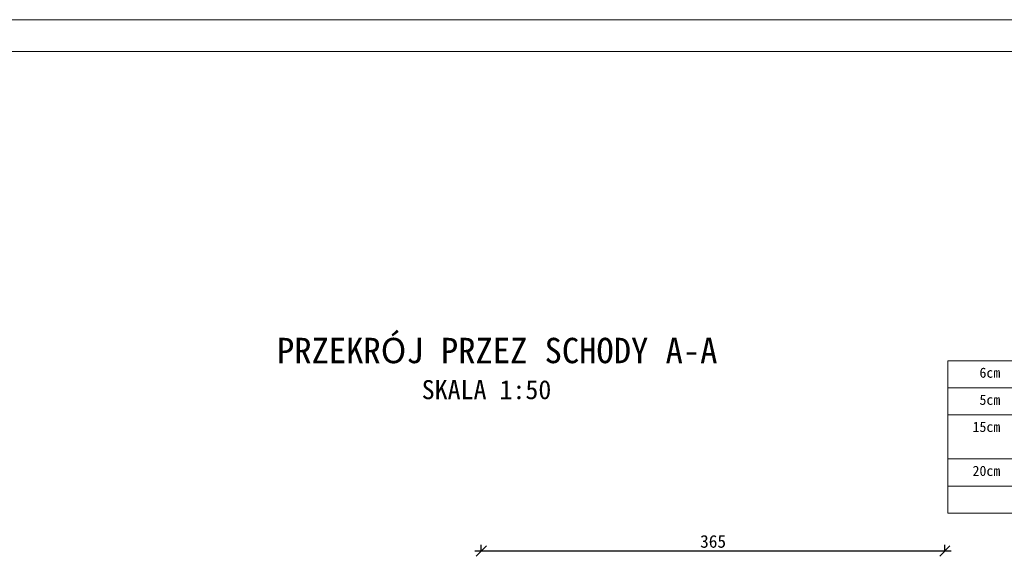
# Model space of a CAD drawing. Header units: millimetres. Extents: x -1373 to 28294, y -9636 to 187.
# Tile 8 of 133: x 1266 to 2041, y -7440 to -7017. Entities that reach past the tile are written whole.
import ezdxf

# ---------------------------------------------------------------- set-up
doc = ezdxf.new("R2010")
doc.units = ezdxf.units.MM
for name, color, linetype, lineweight in [('_k_opis', 7, 'Continuous', 13), ('_k_wymiar', 7, 'Continuous', 9), ('Nawierzchnia', 7, 'Continuous', 30)]:
    doc.layers.add(name, color=color, linetype=linetype, lineweight=lineweight)
doc.styles.add('GENERATED_STYLE_1', font='MS Gothic.ttf')
doc.styles.add('Katarzyna', font='MS Gothic.ttf')
doc.dimstyles.new('1 - 50   (cm)', dxfattribs={"dimscale": 5, "dimtxt": 2, "dimasz": 1.6, "dimexe": 1, "dimexo": 1, "dimgap": 0.5, "dimtad": 1, "dimdec": 0, "dimzin": 12, "dimdsep": 46, "dimtxsty": 'GENERATED_STYLE_1', "dimblk1": 'OBLIQUE', "dimblk2": 'OBLIQUE', "dimsah": 1, "dimcen": 0, "dimdle": 1, "dimclrd": 256, "dimclre": 256, "dimclrt": 4, "dimazin": 0, "dimtfac": 0.75, "dimtdec": 0, "dimtix": 1, "dimtmove": 1, "dimatfit": 3, "dimldrblk": 'OBLIQUE', "dimfxl": 1, "dimfxlon": 1, "dimtvp": 0.75, "dimtolj": 1, "dimtzin": 0, "dimarcsym": 0})

# ---------------------------------------------------------------- blocks, each defined once
blk = doc.blocks.new('_OBLIQUE')
at = {"color": 0, "linetype": 'ByBlock'}
blk.add_line((-0.5, -0.5), (0.5, 0.5), dxfattribs=at)
blk = doc.blocks.new('*D432')
at = {"layer": '_k_wymiar', "lineweight": -2, "transparency": 16777216}
for p, q in [((1629.72, -7435.19), (1629.72, -7430.19)), ((1994.72, -7435.19), (1994.72, -7430.19)), ((1999.72, -7435.19), (1624.72, -7435.19))]:
    blk.add_line(p, q, dxfattribs=at)
at = {"layer": 'Defpoints', "color": 0, "transparency": 16777216}
for p in [(1629.72, -7435.19), (1629.72, -7435.19), (1994.72, -7435.19)]:
    blk.add_point(p, dxfattribs=at)
at = {"layer": '_k_wymiar', "lineweight": -2, "transparency": 16777216, "xscale": 8, "yscale": 8, "zscale": 8, "rotation": 180}
blk.add_blockref('_OBLIQUE', (1629.72, -7435.19), dxfattribs=at)
at = {"layer": '_k_wymiar', "lineweight": -2, "transparency": 16777216, "xscale": 8, "yscale": 8, "zscale": 8}
blk.add_blockref('_OBLIQUE', (1994.72, -7435.19), dxfattribs=at)
at = {"layer": '_k_wymiar', "color": 4, "transparency": 16777216, "insert": (1812.22, -7427.69), "char_height": 10, "attachment_point": 5, "style": 'GENERATED_STYLE_1'}
blk.add_mtext('\\A1;365', dxfattribs=at)
blk = doc.blocks.new('*T466')
at = {"layer": 'Defpoints', "color": 8, "linetype": 'ByBlock', "lineweight": 0, "transparency": 16777216}
for p, q in [((0, 0), (366.1, 0)), ((0, 0), (0, -120)), ((366.1, 0), (366.1, -120)), ((0, -120), (366.1, -120))]:
    blk.add_line(p, q, dxfattribs=at)
at = {"layer": 'Nawierzchnia', "color": 0, "linetype": 'ByBlock', "lineweight": 5, "transparency": 16777216}
for p, q in [((54.69, 0), (54.69, -120)), ((0, -21.33), (366.1, -21.33)), ((0, -42.67), (366.1, -42.67)), ((0, -77.33), (366.1, -77.33)), ((0, -98.67), (366.1, -98.67))]:
    blk.add_line(p, q, dxfattribs=at)
at = {"layer": 'Nawierzchnia', "color": 0, "transparency": 16777216, "char_height": 8, "style": 'GENERATED_STYLE_1'}
for s, insert, width, attachment_point in [('6cm', (41.35, -5.33), 28.0203, 3), ('kostka betonowa szara 6cm', (68.02, -5.33), 284.7507, 1), ('5cm', (41.35, -26.67), 28.0203, 3), ('podsypka cementowo-piaskowa', (68.02, -26.67), 284.7507, 1), ('podbudowa z kruszywa łamanego stabilizowanego mechanicznie ', (68.02, -48), 284.7507, 1), ('15cm', (41.35, -48), 28.0203, 3), ('20cm', (41.35, -82.67), 28.0203, 3), ('warstwa mrozoodporna z piasku grubego lub pospółki', (68.02, -82.67), 284.7507, 1), ('geowłóknina separacyjna', (68.02, -104), 284.7507, 1)]:
    blk.add_mtext(s, dxfattribs=dict(at, insert=insert, width=width, attachment_point=attachment_point))

msp = doc.modelspace()

# ---------------------------------------------------------------- linework, layer by layer
at = {"layer": '_k_wymiar'}
for points in [[(313.58, -7016.59), (2413.58, -7016.59), (2413.58, -8501.59), (313.58, -8501.59)], [(398.58, -7041.59), (2388.58, -7041.59), (2388.58, -8476.59), (398.58, -8476.59)]]:
    msp.add_lwpolyline(points, close=True, dxfattribs=at)

# ---------------------------------------------------------------- block references
msp.add_blockref('*T466', (1996.91, -7285.36))

# ---------------------------------------------------------------- texts
at = {"layer": '_k_opis', "ltscale": 5, "char_height": 8, "attachment_point": 1, "style": 'Katarzyna'}
for s, heights, insert in [('\\pi737.46;{\\fMS Gothic|b1|i0|c238|p49;\\H4x;SCHODY TERENOWE\\P\\pi934.84;\\H0.54687x;SKALA 1:50}', [0], (1324.64, -7054.41)), ('\\pi355.18;{\\fMS Gothic|b1|i0|c238|p49;\\H2.5x;SCHODY ZEWNĘTRZNE TERENOWE\\P\\pi445.79;WIDOK Z GÓRY\\H0.9x;\\P\\pi475.46;\\H0.83333x;SKALA 1:50}', [202.6], (275.51, -7108.74)), ('\\pi361.55;{\\fMS Gothic|b1|i0|c238|p49;\\H2.5x;PRZEKRÓJ PRZEZ SCHODY A-A\\P\\pi475.46;\\H0.75x;SKALA 1:50}', [202.6], (1107.37, -7267.23))]:
    msp.add_mtext_dynamic_manual_height_columns(s, width=1047.4384, gutter_width=25, heights=heights, dxfattribs=dict(at, insert=insert))

# ---------------------------------------------------------------- dimensions: what is measured, and where the dimension line sits
at = {"layer": '_k_wymiar'}
dim = msp.add_linear_dim(base=(1629.72, -7435.19), p1=(1994.72, -7435.19), p2=(1629.72, -7435.19), dimstyle='1 - 50   (cm)', dxfattribs=at)
dim.commit()
dim.dimension.update_dxf_attribs({"geometry": '*D432', "text_midpoint": (1812.22, -7427.69)})

doc.saveas('drawing.dxf')
